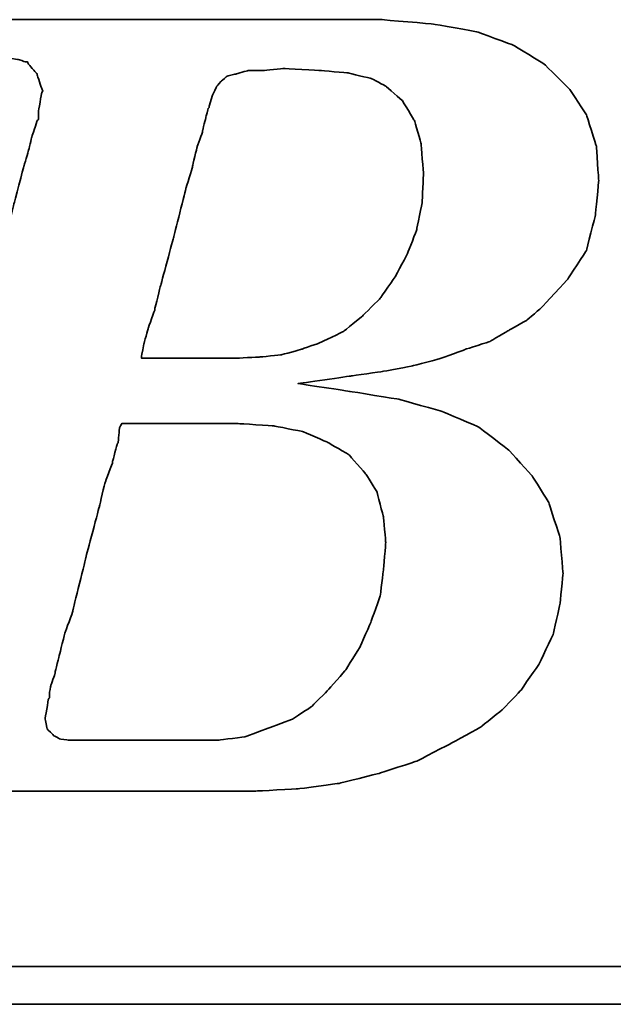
# Model space of a CAD drawing. Header units: millimetres. Extents: x 318 to 1633, y 215 to 506.
# Tile 29 of 50: x 1425 to 1433, y 297 to 310. Entities that reach past the tile are written whole.
import ezdxf

# ---------------------------------------------------------------- set-up
doc = ezdxf.new("R2010")
doc.units = ezdxf.units.MM
doc.layers.add('DIM', color=4, linetype='CONTINUOUS')
doc.layers.add('layer 1', color=7, linetype='CONTINUOUS')

# ---------------------------------------------------------------- blocks, each defined once
blk = doc.blocks.new('TBI MOTION logo(完整正式版)')
at = {"layer": 'layer 1', "color": 22, "lineweight": 35}
for points, knots in [([(-64.65375, -6.86375), (-64.65375, -6.86375), (-64.84375, -7.29625), (-64.84375, -7.29625), (-64.84375, -7.29625), (-64.84375, -7.29625), (-64.86875, -7.34375), (-64.86875, -7.34375), (-64.86875, -7.34375), (-64.86875, -7.34375), (-64.86875, -7.36875), (-64.86875, -7.36875), (-64.86875, -7.36875), (-64.86875, -7.36875), (-65.15375, -7.65375), (-65.15375, -7.65375), (-65.15375, -7.65375), (-65.15375, -7.65375), (-65.17875, -7.65375), (-65.17875, -7.65375), (-65.17875, -7.65375), (-65.17875, -7.65375), (-65.20375, -7.67875), (-65.20375, -7.67875), (-65.20375, -7.67875), (-65.20375, -7.67875), (-65.58875, -7.87125), (-65.58875, -7.87125), (-65.58875, -7.87125), (-65.58875, -7.87125), (-65.63375, -7.87125), (-65.63375, -7.87125), (-65.63375, -7.87125), (-65.63375, -7.87125), (-65.65875, -7.89375), (-65.65875, -7.89375), (-65.65875, -7.89375), (-65.65875, -7.89375), (-66.09375, -7.94375), (-66.09375, -7.94375), (-66.09375, -7.94375), (-66.09375, -7.94375), (-66.11375, -7.94375), (-66.11375, -7.94375), (-66.11375, -7.94375), (-66.11375, -7.94375), (-66.16375, -7.94375), (-66.16375, -7.94375), (-66.16375, -7.94375), (-66.16375, -7.94375), (-66.30875, -7.94375), (-66.30875, -7.94375), (-66.30875, -7.94375), (-66.30875, -7.94375), (-66.69375, -7.94375), (-66.69375, -7.94375), (-66.69375, -7.94375), (-66.69375, -7.94375), (-67.07375, -7.94375), (-67.07375, -7.94375), (-67.07375, -7.94375), (-67.07375, -7.94375), (-67.12375, -7.94375), (-67.12375, -7.94375), (-67.12375, -7.94375), (-67.12375, -7.94375), (-67.12375, -7.96625), (-67.12375, -7.96625), (-67.12375, -7.96625), (-67.12375, -7.96625), (-67.14875, -7.99125), (-67.14875, -7.99125), (-67.14875, -7.99125), (-67.14875, -7.99125), (-67.24375, -8.34875), (-67.24375, -8.34875), (-67.24375, -8.34875), (-67.24375, -8.34875), (-67.31375, -8.68625), (-67.31375, -8.68625), (-67.31375, -8.68625), (-67.31375, -8.68625), (-67.26875, -8.68625), (-67.26875, -8.68625), (-67.26875, -8.68625), (-67.26875, -8.68625), (-67.07375, -8.68625), (-67.07375, -8.68625), (-67.07375, -8.68625), (-67.07375, -8.68625), (-66.54875, -8.68625), (-66.54875, -8.68625), (-66.54875, -8.68625), (-66.54875, -8.68625), (-65.82625, -8.68625), (-65.82625, -8.68625), (-65.82625, -8.68625), (-65.82625, -8.68625), (-65.01375, -8.68625), (-65.01375, -8.68625), (-65.01375, -8.68625), (-65.01375, -8.68625), (-64.05375, -8.68625), (-64.05375, -8.68625), (-64.05375, -8.68625), (-64.05375, -8.68625), (-62.08375, -8.68625), (-62.08375, -8.68625), (-62.08375, -8.68625), (-62.08375, -8.68625), (-60.06875, -8.68625), (-60.06875, -8.68625), (-60.06875, -8.68625), (-60.06875, -8.68625), (-59.10875, -8.68625), (-59.10875, -8.68625), (-59.10875, -8.68625), (-59.10875, -8.68625), (-58.29375, -8.68625), (-58.29375, -8.68625), (-58.29375, -8.68625), (-58.29375, -8.68625), (-57.57375, -8.68625), (-57.57375, -8.68625), (-57.57375, -8.68625), (-57.57375, -8.68625), (-57.04875, -8.68625), (-57.04875, -8.68625), (-57.04875, -8.68625), (-57.04875, -8.68625), (-56.85375, -8.68625), (-56.85375, -8.68625), (-56.85375, -8.68625), (-56.85375, -8.68625), (-56.70875, -8.68625), (-56.70875, -8.68625), (-56.70875, -8.68625), (-56.70875, -8.68625), (-56.61375, -8.68625), (-56.61375, -8.68625), (-56.61375, -8.68625), (-56.61375, -8.68625), (-56.56875, -8.68625), (-56.56875, -8.68625), (-56.56875, -8.68625), (-56.56875, -8.68625), (-55.65375, -8.63875), (-55.65375, -8.63875), (-55.65375, -8.63875), (-55.65375, -8.63875), (-54.76875, -8.51875), (-54.76875, -8.51875), (-54.76875, -8.51875), (-54.76875, -8.51875), (-53.90375, -8.30375), (-53.90375, -8.30375), (-53.90375, -8.30375), (-53.90375, -8.30375), (-53.08875, -8.03875), (-53.08875, -8.03875), (-53.08875, -8.03875), (-53.08875, -8.03875), (-52.34375, -7.65375), (-52.34375, -7.65375), (-52.34375, -7.65375), (-52.34375, -7.65375), (-51.69875, -7.29625), (-51.69875, -7.29625), (-51.69875, -7.29625), (-51.69875, -7.29625), (-51.21875, -6.91125), (-51.21875, -6.91125), (-51.21875, -6.91125), (-51.21875, -6.91125), (-50.83375, -6.50375), (-50.83375, -6.50375), (-50.83375, -6.50375), (-50.83375, -6.50375), (-50.44875, -5.94875), (-50.44875, -5.94875), (-50.44875, -5.94875), (-50.44875, -5.94875), (-50.13875, -5.30375), (-50.13875, -5.30375), (-50.13875, -5.30375), (-50.13875, -5.30375), (-49.99375, -4.65375), (-49.99375, -4.65375), (-49.99375, -4.65375), (-49.99375, -4.65375), (-49.92375, -3.98375), (-49.92375, -3.98375), (-49.92375, -3.98375), (-49.92375, -3.98375), (-49.99375, -3.19374), (-49.99375, -3.19374), (-49.99375, -3.19374), (-49.99375, -3.19374), (-50.23374, -2.44874), (-50.23374, -2.44874), (-50.23374, -2.44874), (-50.23374, -2.44874), (-50.59375, -1.87374), (-50.59375, -1.87374), (-50.59375, -1.87374), (-50.59375, -1.87374), (-51.09875, -1.31874), (-51.09875, -1.31874), (-51.09875, -1.31874), (-51.09875, -1.31874), (-51.74375, -0.81875), (-51.74375, -0.81875), (-51.74375, -0.81875), (-51.74375, -0.81875), (-52.53875, -0.48125), (-52.53875, -0.48125), (-52.53875, -0.48125), (-52.53875, -0.48125), (-53.47375, -0.21875), (-53.47375, -0.21875), (-53.47375, -0.21875), (-53.47375, -0.21875), (-54.52875, -0.04874), (-54.52875, -0.04874), (-54.52875, -0.04874), (-54.52875, -0.04874), (-55.65375, 0.12125), (-55.65375, 0.12125), (-55.65375, 0.12125), (-55.65375, 0.12125), (-54.50375, 0.28624), (-54.50375, 0.28624), (-54.50375, 0.28624), (-54.50375, 0.28624), (-53.83375, 0.38124), (-53.83375, 0.38124), (-53.83375, 0.38124), (-53.83375, 0.38124), (-53.18375, 0.50125), (-53.18375, 0.50125), (-53.18375, 0.50125), (-53.18375, 0.50125), (-52.55875, 0.66874), (-52.55875, 0.66874), (-52.55875, 0.66874), (-52.55875, 0.66874), (-52.03375, 0.86124), (-52.03375, 0.86124), (-52.03375, 0.86124), (-52.03375, 0.86124), (-51.50374, 1.03124), (-51.50374, 1.03124), (-51.50374, 1.03124), (-51.50374, 1.03124), (-51.09875, 1.27125), (-51.09875, 1.27125), (-51.09875, 1.27125), (-51.09875, 1.27125), (-50.71375, 1.48624), (-50.71375, 1.48624), (-50.71375, 1.48624), (-50.71375, 1.48624), (-50.37625, 1.77625), (-50.37625, 1.77625), (-50.37625, 1.77625), (-50.37625, 1.77625), (-49.82375, 2.37625), (-49.82375, 2.37625), (-49.82375, 2.37625), (-49.82375, 2.37625), (-49.41875, 2.99625), (-49.41875, 2.99625), (-49.41875, 2.99625), (-49.41875, 2.99625), (-49.22375, 3.76625), (-49.22375, 3.76625), (-49.22375, 3.76625), (-49.22375, 3.76625), (-49.15375, 4.50874), (-49.15375, 4.50874), (-49.15375, 4.50874), (-49.15375, 4.50874), (-49.20375, 5.25125), (-49.20375, 5.25125), (-49.20375, 5.25125), (-49.20375, 5.25125), (-49.41875, 5.92625), (-49.41875, 5.92625), (-49.41875, 5.92625), (-49.41875, 5.92625), (-49.77875, 6.47625), (-49.77875, 6.47625), (-49.77875, 6.47625), (-49.77875, 6.47625), (-50.33125, 7.02624), (-50.33125, 7.02624), (-50.33125, 7.02624), (-50.33125, 7.02624), (-51.00125, 7.43625), (-51.00125, 7.43625), (-51.00125, 7.43625), (-51.00125, 7.43625), (-51.79375, 7.72625), (-51.79375, 7.72625), (-51.79375, 7.72625), (-51.79375, 7.72625), (-52.72875, 7.89124), (-52.72875, 7.89124), (-52.72875, 7.89124), (-52.72875, 7.89124), (-53.83375, 7.98625), (-53.83375, 7.98625), (-53.83375, 7.98625), (-53.83375, 7.98625), (-53.92875, 7.98625), (-53.92875, 7.98625), (-53.92875, 7.98625), (-53.92875, 7.98625), (-54.26375, 7.98625), (-54.26375, 7.98625), (-54.26375, 7.98625), (-54.26375, 7.98625), (-54.74375, 7.98625), (-54.74375, 7.98625), (-54.74375, 7.98625), (-54.74375, 7.98625), (-55.36875, 7.98625), (-55.36875, 7.98625), (-55.36875, 7.98625), (-55.36875, 7.98625), (-56.13375, 7.98625), (-56.13375, 7.98625), (-56.13375, 7.98625), (-56.13375, 7.98625), (-56.94875, 7.98625), (-56.94875, 7.98625), (-56.94875, 7.98625), (-56.94875, 7.98625), (-58.77625, 7.98625), (-58.77625, 7.98625), (-58.77625, 7.98625), (-58.77625, 7.98625), (-60.59875, 7.98625), (-60.59875, 7.98625), (-60.59875, 7.98625), (-60.59875, 7.98625), (-61.41375, 7.98625), (-61.41375, 7.98625), (-61.41375, 7.98625), (-61.41375, 7.98625), (-62.17875, 7.98625), (-62.17875, 7.98625), (-62.17875, 7.98625), (-62.17875, 7.98625), (-62.80375, 7.98625), (-62.80375, 7.98625), (-62.80375, 7.98625), (-62.80375, 7.98625), (-63.30625, 7.98625), (-63.30625, 7.98625), (-63.30625, 7.98625), (-63.30625, 7.98625), (-63.57375, 7.98625), (-63.57375, 7.98625), (-63.57375, 7.98625), (-63.57375, 7.98625), (-63.57375, 7.96375), (-63.57375, 7.96375), (-63.57375, 7.96375), (-63.57375, 7.96375), (-63.59875, 7.94125), (-63.59875, 7.94125), (-63.59875, 7.94125), (-63.59875, 7.94125), (-63.69375, 7.55625), (-63.69375, 7.55625), (-63.69375, 7.55625), (-63.69375, 7.55625), (-63.76375, 7.24624), (-63.76375, 7.24624), (-63.76375, 7.24624), (-63.76375, 7.24624), (-63.23875, 7.24624), (-63.23875, 7.24624), (-63.23875, 7.24624), (-63.23875, 7.24624), (-62.75875, 7.24624), (-62.75875, 7.24624), (-62.75875, 7.24624), (-62.75875, 7.24624), (-62.61125, 7.24624), (-62.61125, 7.24624), (-62.61125, 7.24624), (-62.61125, 7.24624), (-62.56625, 7.24624), (-62.56625, 7.24624), (-62.56625, 7.24624), (-62.56625, 7.24624), (-62.22875, 7.24624), (-62.22875, 7.24624), (-62.22875, 7.24624), (-62.22875, 7.24624), (-62.20375, 7.24624), (-62.20375, 7.24624), (-62.20375, 7.24624), (-62.20375, 7.24624), (-62.17875, 7.21875), (-62.17875, 7.21875), (-62.17875, 7.21875), (-62.17875, 7.21875), (-61.96375, 7.17125), (-61.96375, 7.17125), (-61.96375, 7.17125), (-61.96375, 7.17125), (-61.72375, 7.12624), (-61.72375, 7.12624), (-61.72375, 7.12624), (-61.72375, 7.12624), (-61.70375, 7.12624), (-61.70375, 7.12624), (-61.70375, 7.12624), (-61.70375, 7.12624), (-61.55875, 7.07624), (-61.55875, 7.07624), (-61.55875, 7.07624), (-61.55875, 7.07624), (-61.50875, 7.07624), (-61.50875, 7.07624), (-61.50875, 7.07624), (-61.50875, 7.07624), (-61.48375, 7.02624), (-61.48375, 7.02624), (-61.48375, 7.02624), (-61.48375, 7.02624), (-61.31875, 6.83375), (-61.31875, 6.83375), (-61.31875, 6.83375), (-61.31875, 6.83375), (-61.29375, 6.81125), (-61.29375, 6.81125), (-61.29375, 6.81125), (-61.29375, 6.81125), (-61.29375, 6.78625), (-61.29375, 6.78625), (-61.29375, 6.78625), (-61.29375, 6.78625), (-61.19875, 6.50124), (-61.19875, 6.50124), (-61.19875, 6.50124), (-61.19875, 6.50124), (-61.17375, 6.45124), (-61.17375, 6.45124), (-61.17375, 6.45124), (-61.17375, 6.45124), (-61.19875, 6.40625), (-61.19875, 6.40625), (-61.19875, 6.40625), (-61.19875, 6.40625), (-61.26875, 5.99624), (-61.26875, 5.99624), (-61.26875, 5.99624), (-61.26875, 5.99624), (-61.26875, 5.85125), (-61.26875, 5.85125), (-61.26875, 5.85125), (-61.26875, 5.85125), (-61.26875, 5.82625), (-61.26875, 5.82625), (-61.26875, 5.82625), (-61.26875, 5.82625), (-61.29375, 5.80625), (-61.29375, 5.80625), (-61.29375, 5.80625), (-61.29375, 5.80625), (-61.34125, 5.66125), (-61.34125, 5.66125), (-61.34125, 5.66125), (-61.34125, 5.66125), (-61.41375, 5.44625), (-61.41375, 5.44625), (-61.41375, 5.44625), (-61.41375, 5.44625), (-61.48375, 5.15625), (-61.48375, 5.15625), (-61.48375, 5.15625), (-61.48375, 5.15625), (-61.58375, 4.82124), (-61.58375, 4.82124), (-61.58375, 4.82124), (-61.58375, 4.82124), (-61.79875, 4.00375), (-61.79875, 4.00375), (-61.79875, 4.00375), (-61.79875, 4.00375), (-62.05875, 2.99625), (-62.05875, 2.99625), (-62.05875, 2.99625), (-62.05875, 2.99625), (-62.34875, 1.91625), (-62.34875, 1.91625), (-62.34875, 1.91625), (-62.34875, 1.91625), (-62.97375, -0.41124), (-62.97375, -0.41124), (-62.97375, -0.41124), (-62.97375, -0.41124), (-63.59875, -2.75875), (-63.59875, -2.75875), (-63.59875, -2.75875), (-63.59875, -2.75875), (-63.88375, -3.86374), (-63.88375, -3.86374), (-63.88375, -3.86374), (-63.88375, -3.86374), (-64.14875, -4.82374), (-64.14875, -4.82374), (-64.14875, -4.82374), (-64.14875, -4.82374), (-64.36375, -5.64125), (-64.36375, -5.64125), (-64.36375, -5.64125), (-64.36375, -5.64125), (-64.43625, -5.97625), (-64.43625, -5.97625), (-64.43625, -5.97625), (-64.43625, -5.97625), (-64.50875, -6.28625), (-64.50875, -6.28625), (-64.50875, -6.28625), (-64.50875, -6.28625), (-64.50875, -6.30875), (-64.50875, -6.30875), (-64.50875, -6.30875), (-64.50875, -6.30875), (-64.57875, -6.50375), (-64.57875, -6.50375), (-64.57875, -6.50375), (-64.57875, -6.50375), (-64.62875, -6.69625), (-64.62875, -6.69625), (-64.62875, -6.69625), (-64.62875, -6.69625), (-64.62875, -6.76875), (-64.62875, -6.76875), (-64.62875, -6.76875), (-64.62875, -6.76875), (-64.62875, -6.81375), (-64.62875, -6.81375), (-64.62875, -6.81375), (-64.62875, -6.81375), (-64.62875, -6.83875), (-64.62875, -6.83875), (-64.62875, -6.83875), (-64.62875, -6.83875), (-64.65375, -6.86375), (-64.65375, -6.86375)], [0, 0, 0, 0, 0.00719424, 0.00719424, 0.00719424, 0.00719425, 0.01438849, 0.01438849, 0.01438849, 0.0143885, 0.02158273, 0.02158273, 0.02158273, 0.02158274, 0.02877698, 0.02877698, 0.02877698, 0.02877699, 0.03597122, 0.03597122, 0.03597122, 0.03597123, 0.04316547, 0.04316547, 0.04316547, 0.04316548, 0.05035971, 0.05035971, 0.05035971, 0.05035972, 0.05755396, 0.05755396, 0.05755396, 0.05755397, 0.0647482, 0.0647482, 0.0647482, 0.06474821, 0.07194245, 0.07194245, 0.07194245, 0.07194246, 0.07913669, 0.07913669, 0.07913669, 0.0791367, 0.08633094, 0.08633094, 0.08633094, 0.08633095, 0.09352518, 0.09352518, 0.09352518, 0.09352519, 0.10071942, 0.10071942, 0.10071942, 0.10071943, 0.10791367, 0.10791367, 0.10791367, 0.10791368, 0.11510791, 0.11510791, 0.11510791, 0.11510792, 0.12230216, 0.12230216, 0.12230216, 0.12230217, 0.1294964, 0.1294964, 0.1294964, 0.12949641, 0.13669065, 0.13669065, 0.13669065, 0.13669066, 0.14388489, 0.14388489, 0.14388489, 0.1438849, 0.15107914, 0.15107914, 0.15107914, 0.15107915, 0.15827338, 0.15827338, 0.15827338, 0.15827339, 0.16546763, 0.16546763, 0.16546763, 0.16546764, 0.17266187, 0.17266187, 0.17266187, 0.17266188, 0.17985612, 0.17985612, 0.17985612, 0.17985613, 0.18705036, 0.18705036, 0.18705036, 0.18705037, 0.1942446, 0.1942446, 0.1942446, 0.19424461, 0.20143885, 0.20143885, 0.20143885, 0.20143886, 0.20863309, 0.20863309, 0.20863309, 0.2086331, 0.21582734, 0.21582734, 0.21582734, 0.21582735, 0.22302158, 0.22302158, 0.22302158, 0.22302159, 0.23021583, 0.23021583, 0.23021583, 0.23021584, 0.23741007, 0.23741007, 0.23741007, 0.23741008, 0.24460432, 0.24460432, 0.24460432, 0.24460433, 0.25179856, 0.25179856, 0.25179856, 0.25179857, 0.25899281, 0.25899281, 0.25899281, 0.25899282, 0.26618705, 0.26618705, 0.26618705, 0.26618706, 0.27338129, 0.27338129, 0.27338129, 0.2733813, 0.28057554, 0.28057554, 0.28057554, 0.28057555, 0.28776978, 0.28776978, 0.28776978, 0.28776979, 0.29496403, 0.29496403, 0.29496403, 0.29496404, 0.30215827, 0.30215827, 0.30215827, 0.30215828, 0.30935252, 0.30935252, 0.30935252, 0.30935253, 0.31654676, 0.31654676, 0.31654676, 0.31654677, 0.32374101, 0.32374101, 0.32374101, 0.32374102, 0.33093525, 0.33093525, 0.33093525, 0.33093526, 0.3381295, 0.3381295, 0.3381295, 0.33812951, 0.34532374, 0.34532374, 0.34532374, 0.34532375, 0.35251799, 0.35251799, 0.35251799, 0.352518, 0.35971223, 0.35971223, 0.35971223, 0.35971224, 0.36690647, 0.36690647, 0.36690647, 0.36690648, 0.37410072, 0.37410072, 0.37410072, 0.37410073, 0.38129496, 0.38129496, 0.38129496, 0.38129497, 0.38848921, 0.38848921, 0.38848921, 0.38848922, 0.39568345, 0.39568345, 0.39568345, 0.39568346, 0.4028777, 0.4028777, 0.4028777, 0.40287771, 0.41007194, 0.41007194, 0.41007194, 0.41007195, 0.41726619, 0.41726619, 0.41726619, 0.4172662, 0.42446043, 0.42446043, 0.42446043, 0.42446044, 0.43165468, 0.43165468, 0.43165468, 0.43165469, 0.43884892, 0.43884892, 0.43884892, 0.43884893, 0.44604317, 0.44604317, 0.44604317, 0.44604318, 0.45323741, 0.45323741, 0.45323741, 0.45323742, 0.46043165, 0.46043165, 0.46043165, 0.46043166, 0.4676259, 0.4676259, 0.4676259, 0.46762591, 0.47482014, 0.47482014, 0.47482014, 0.47482015, 0.48201439, 0.48201439, 0.48201439, 0.4820144, 0.48920863, 0.48920863, 0.48920863, 0.48920864, 0.49640288, 0.49640288, 0.49640288, 0.49640289, 0.50359712, 0.50359712, 0.50359712, 0.50359713, 0.51079137, 0.51079137, 0.51079137, 0.51079138, 0.51798561, 0.51798561, 0.51798561, 0.51798562, 0.52517986, 0.52517986, 0.52517986, 0.52517987, 0.5323741, 0.5323741, 0.5323741, 0.53237411, 0.53956835, 0.53956835, 0.53956835, 0.53956836, 0.54676259, 0.54676259, 0.54676259, 0.5467626, 0.55395683, 0.55395683, 0.55395683, 0.55395684, 0.56115108, 0.56115108, 0.56115108, 0.56115109, 0.56834532, 0.56834532, 0.56834532, 0.56834533, 0.57553957, 0.57553957, 0.57553957, 0.57553958, 0.58273381, 0.58273381, 0.58273381, 0.58273382, 0.58992806, 0.58992806, 0.58992806, 0.58992807, 0.5971223, 0.5971223, 0.5971223, 0.59712231, 0.60431655, 0.60431655, 0.60431655, 0.60431656, 0.61151079, 0.61151079, 0.61151079, 0.6115108, 0.61870504, 0.61870504, 0.61870504, 0.61870505, 0.62589928, 0.62589928, 0.62589928, 0.62589929, 0.63309353, 0.63309353, 0.63309353, 0.63309354, 0.64028777, 0.64028777, 0.64028777, 0.64028778, 0.64748201, 0.64748201, 0.64748201, 0.64748202, 0.65467626, 0.65467626, 0.65467626, 0.65467627, 0.6618705, 0.6618705, 0.6618705, 0.66187051, 0.66906475, 0.66906475, 0.66906475, 0.66906476, 0.67625899, 0.67625899, 0.67625899, 0.676259, 0.68345324, 0.68345324, 0.68345324, 0.68345325, 0.69064748, 0.69064748, 0.69064748, 0.69064749, 0.69784173, 0.69784173, 0.69784173, 0.69784174, 0.70503597, 0.70503597, 0.70503597, 0.70503598, 0.71223022, 0.71223022, 0.71223022, 0.71223023, 0.71942446, 0.71942446, 0.71942446, 0.71942447, 0.72661871, 0.72661871, 0.72661871, 0.72661872, 0.73381295, 0.73381295, 0.73381295, 0.73381296, 0.74100719, 0.74100719, 0.74100719, 0.7410072, 0.74820144, 0.74820144, 0.74820144, 0.74820145, 0.75539568, 0.75539568, 0.75539568, 0.75539569, 0.76258993, 0.76258993, 0.76258993, 0.76258994, 0.76978417, 0.76978417, 0.76978417, 0.76978418, 0.77697842, 0.77697842, 0.77697842, 0.77697843, 0.78417266, 0.78417266, 0.78417266, 0.78417267, 0.79136691, 0.79136691, 0.79136691, 0.79136692, 0.79856115, 0.79856115, 0.79856115, 0.79856116, 0.8057554, 0.8057554, 0.8057554, 0.80575541, 0.81294964, 0.81294964, 0.81294964, 0.81294965, 0.82014388, 0.82014388, 0.82014388, 0.82014389, 0.82733813, 0.82733813, 0.82733813, 0.82733814, 0.83453237, 0.83453237, 0.83453237, 0.83453238, 0.84172662, 0.84172662, 0.84172662, 0.84172663, 0.84892086, 0.84892086, 0.84892086, 0.84892087, 0.85611511, 0.85611511, 0.85611511, 0.85611512, 0.86330935, 0.86330935, 0.86330935, 0.86330936, 0.8705036, 0.8705036, 0.8705036, 0.87050361, 0.87769784, 0.87769784, 0.87769784, 0.87769785, 0.88489209, 0.88489209, 0.88489209, 0.8848921, 0.89208633, 0.89208633, 0.89208633, 0.89208634, 0.89928058, 0.89928058, 0.89928058, 0.89928059, 0.90647482, 0.90647482, 0.90647482, 0.90647483, 0.91366906, 0.91366906, 0.91366906, 0.91366907, 0.92086331, 0.92086331, 0.92086331, 0.92086332, 0.92805755, 0.92805755, 0.92805755, 0.92805756, 0.9352518, 0.9352518, 0.9352518, 0.93525181, 0.94244604, 0.94244604, 0.94244604, 0.94244605, 0.94964029, 0.94964029, 0.94964029, 0.9496403, 0.95683453, 0.95683453, 0.95683453, 0.95683454, 0.96402878, 0.96402878, 0.96402878, 0.96402879, 0.97122302, 0.97122302, 0.97122302, 0.97122303, 0.97841727, 0.97841727, 0.97841727, 0.97841728, 0.98561151, 0.98561151, 0.98561151, 0.98561152, 0.99280576, 0.99280576, 0.99280576, 0.99280577, 1, 1, 1, 1]), ([(-57.50375, 6.35625), (-57.50375, 6.35625), (-57.57375, 6.11625), (-57.57375, 6.11625), (-57.57375, 6.11625), (-57.57375, 6.11625), (-57.57375, 6.09125), (-57.57375, 6.09125), (-57.57375, 6.09125), (-57.57375, 6.09125), (-57.59875, 6.06625), (-57.59875, 6.06625), (-57.59875, 6.06625), (-57.59875, 6.06625), (-57.64875, 5.87625), (-57.64875, 5.87625), (-57.64875, 5.87625), (-57.64875, 5.87625), (-57.71875, 5.58875), (-57.71875, 5.58875), (-57.71875, 5.58875), (-57.71875, 5.58875), (-57.71875, 5.56625), (-57.71875, 5.56625), (-57.71875, 5.56625), (-57.71875, 5.56625), (-57.83875, 5.23125), (-57.83875, 5.23125), (-57.83875, 5.23125), (-57.83875, 5.23125), (-57.93625, 4.82124), (-57.93625, 4.82124), (-57.93625, 4.82124), (-57.93625, 4.82124), (-57.93625, 4.79624), (-57.93625, 4.79624), (-57.93625, 4.79624), (-57.93625, 4.79624), (-58.07875, 4.34125), (-58.07875, 4.34125), (-58.07875, 4.34125), (-58.07875, 4.34125), (-58.34375, 3.28625), (-58.34375, 3.28625), (-58.34375, 3.28625), (-58.34375, 3.28625), (-58.62875, 2.23124), (-58.62875, 2.23124), (-58.62875, 2.23124), (-58.62875, 2.23124), (-58.74875, 1.75125), (-58.74875, 1.75125), (-58.74875, 1.75125), (-58.74875, 1.75125), (-58.74875, 1.72625), (-58.74875, 1.72625), (-58.74875, 1.72625), (-58.74875, 1.72625), (-58.89375, 1.31625), (-58.89375, 1.31625), (-58.89375, 1.31625), (-58.89375, 1.31625), (-58.98875, 0.98124), (-58.98875, 0.98124), (-58.98875, 0.98124), (-58.98875, 0.98124), (-59.03875, 0.71625), (-59.03875, 0.71625), (-59.03875, 0.71625), (-59.03875, 0.71625), (-59.03875, 0.66874), (-59.03875, 0.66874), (-59.03875, 0.66874), (-59.03875, 0.66874), (-58.91875, 0.66874), (-58.91875, 0.66874), (-58.91875, 0.66874), (-58.91875, 0.66874), (-58.53375, 0.66874), (-58.53375, 0.66874), (-58.53375, 0.66874), (-58.53375, 0.66874), (-58.10375, 0.66874), (-58.10375, 0.66874), (-58.10375, 0.66874), (-58.10375, 0.66874), (-57.66875, 0.66874), (-57.66875, 0.66874), (-57.66875, 0.66874), (-57.66875, 0.66874), (-57.33375, 0.66874), (-57.33375, 0.66874), (-57.33375, 0.66874), (-57.33375, 0.66874), (-57.09375, 0.66874), (-57.09375, 0.66874), (-57.09375, 0.66874), (-57.09375, 0.66874), (-56.99875, 0.66874), (-56.99875, 0.66874), (-56.99875, 0.66874), (-56.99875, 0.66874), (-56.49375, 0.69374), (-56.49375, 0.69374), (-56.49375, 0.69374), (-56.49375, 0.69374), (-56.01375, 0.74374), (-56.01375, 0.74374), (-56.01375, 0.74374), (-56.01375, 0.74374), (-55.58375, 0.86124), (-55.58375, 0.86124), (-55.58375, 0.86124), (-55.58375, 0.86124), (-55.17375, 1.00624), (-55.17375, 1.00624), (-55.17375, 1.00624), (-55.17375, 1.00624), (-54.67375, 1.24625), (-54.67375, 1.24625), (-54.67375, 1.24625), (-54.67375, 1.24625), (-54.26375, 1.58124), (-54.26375, 1.58124), (-54.26375, 1.58124), (-54.26375, 1.58124), (-53.87875, 1.96374), (-53.87875, 1.96374), (-53.87875, 1.96374), (-53.87875, 1.96374), (-53.54375, 2.44625), (-53.54375, 2.44625), (-53.54375, 2.44625), (-53.54375, 2.44625), (-53.27875, 2.95125), (-53.27875, 2.95125), (-53.27875, 2.95125), (-53.27875, 2.95125), (-53.08875, 3.45124), (-53.08875, 3.45124), (-53.08875, 3.45124), (-53.08875, 3.45124), (-52.96875, 4.05124), (-52.96875, 4.05124), (-52.96875, 4.05124), (-52.96875, 4.05124), (-52.94375, 4.65125), (-52.94375, 4.65125), (-52.94375, 4.65125), (-52.94375, 4.65125), (-52.99375, 5.30125), (-52.99375, 5.30125), (-52.99375, 5.30125), (-52.99375, 5.30125), (-53.13875, 5.80625), (-53.13875, 5.80625), (-53.13875, 5.80625), (-53.13875, 5.80625), (-53.39875, 6.23625), (-53.39875, 6.23625), (-53.39875, 6.23625), (-53.39875, 6.23625), (-53.75875, 6.54875), (-53.75875, 6.54875), (-53.75875, 6.54875), (-53.75875, 6.54875), (-54.07375, 6.71625), (-54.07375, 6.71625), (-54.07375, 6.71625), (-54.07375, 6.71625), (-54.57375, 6.83375), (-54.57375, 6.83375), (-54.57375, 6.83375), (-54.57375, 6.83375), (-55.17375, 6.88625), (-55.17375, 6.88625), (-55.17375, 6.88625), (-55.17375, 6.88625), (-55.96875, 6.93125), (-55.96875, 6.93125), (-55.96875, 6.93125), (-55.96875, 6.93125), (-56.39875, 6.88625), (-56.39875, 6.88625), (-56.39875, 6.88625), (-56.39875, 6.88625), (-56.42125, 6.88625), (-56.42125, 6.88625), (-56.42125, 6.88625), (-56.42125, 6.88625), (-56.73375, 6.88625), (-56.73375, 6.88625), (-56.73375, 6.88625), (-56.73375, 6.88625), (-56.99875, 6.81125), (-56.99875, 6.81125), (-56.99875, 6.81125), (-56.99875, 6.81125), (-57.02375, 6.81125), (-57.02375, 6.81125), (-57.02375, 6.81125), (-57.02375, 6.81125), (-57.18875, 6.76625), (-57.18875, 6.76625), (-57.18875, 6.76625), (-57.18875, 6.76625), (-57.30875, 6.66625), (-57.30875, 6.66625), (-57.30875, 6.66625), (-57.30875, 6.66625), (-57.40875, 6.54875), (-57.40875, 6.54875), (-57.40875, 6.54875), (-57.40875, 6.54875), (-57.50375, 6.35625), (-57.50375, 6.35625)], [0, 0, 0, 0, 0.01851852, 0.01851852, 0.01851852, 0.01851853, 0.03703704, 0.03703704, 0.03703704, 0.03703705, 0.05555556, 0.05555556, 0.05555556, 0.05555557, 0.07407407, 0.07407407, 0.07407407, 0.07407408, 0.09259259, 0.09259259, 0.09259259, 0.0925926, 0.11111111, 0.11111111, 0.11111111, 0.11111112, 0.12962963, 0.12962963, 0.12962963, 0.12962964, 0.14814815, 0.14814815, 0.14814815, 0.14814816, 0.16666667, 0.16666667, 0.16666667, 0.16666668, 0.18518519, 0.18518519, 0.18518519, 0.1851852, 0.2037037, 0.2037037, 0.2037037, 0.20370371, 0.22222222, 0.22222222, 0.22222222, 0.22222223, 0.24074074, 0.24074074, 0.24074074, 0.24074075, 0.25925926, 0.25925926, 0.25925926, 0.25925927, 0.27777778, 0.27777778, 0.27777778, 0.27777779, 0.2962963, 0.2962963, 0.2962963, 0.29629631, 0.31481481, 0.31481481, 0.31481481, 0.31481482, 0.33333333, 0.33333333, 0.33333333, 0.33333334, 0.35185185, 0.35185185, 0.35185185, 0.35185186, 0.37037037, 0.37037037, 0.37037037, 0.37037038, 0.38888889, 0.38888889, 0.38888889, 0.3888889, 0.40740741, 0.40740741, 0.40740741, 0.40740742, 0.42592593, 0.42592593, 0.42592593, 0.42592594, 0.44444444, 0.44444444, 0.44444444, 0.44444445, 0.46296296, 0.46296296, 0.46296296, 0.46296297, 0.48148148, 0.48148148, 0.48148148, 0.48148149, 0.5, 0.5, 0.5, 0.50000001, 0.51851852, 0.51851852, 0.51851852, 0.51851853, 0.53703704, 0.53703704, 0.53703704, 0.53703705, 0.55555556, 0.55555556, 0.55555556, 0.55555557, 0.57407407, 0.57407407, 0.57407407, 0.57407408, 0.59259259, 0.59259259, 0.59259259, 0.5925926, 0.61111111, 0.61111111, 0.61111111, 0.61111112, 0.62962963, 0.62962963, 0.62962963, 0.62962964, 0.64814815, 0.64814815, 0.64814815, 0.64814816, 0.66666667, 0.66666667, 0.66666667, 0.66666668, 0.68518519, 0.68518519, 0.68518519, 0.6851852, 0.7037037, 0.7037037, 0.7037037, 0.70370371, 0.72222222, 0.72222222, 0.72222222, 0.72222223, 0.74074074, 0.74074074, 0.74074074, 0.74074075, 0.75925926, 0.75925926, 0.75925926, 0.75925927, 0.77777778, 0.77777778, 0.77777778, 0.77777779, 0.7962963, 0.7962963, 0.7962963, 0.79629631, 0.81481481, 0.81481481, 0.81481481, 0.81481482, 0.83333333, 0.83333333, 0.83333333, 0.83333334, 0.85185185, 0.85185185, 0.85185185, 0.85185186, 0.87037037, 0.87037037, 0.87037037, 0.87037038, 0.88888889, 0.88888889, 0.88888889, 0.8888889, 0.90740741, 0.90740741, 0.90740741, 0.90740742, 0.92592593, 0.92592593, 0.92592593, 0.92592594, 0.94444444, 0.94444444, 0.94444444, 0.94444445, 0.96296296, 0.96296296, 0.96296296, 0.96296297, 0.98148148, 0.98148148, 0.98148148, 0.98148149, 1, 1, 1, 1]), ([(-61.03125, -6.57375), (-61.03125, -6.57375), (-61.03125, -6.67125), (-61.03125, -6.67125), (-61.03125, -6.67125), (-61.03125, -6.67125), (-61.05375, -6.69625), (-61.05375, -6.69625), (-61.05375, -6.69625), (-61.05375, -6.69625), (-61.12375, -7.12875), (-61.12375, -7.12875), (-61.12375, -7.12875), (-61.12375, -7.12875), (-61.07875, -7.34375), (-61.07875, -7.34375), (-61.07875, -7.34375), (-61.07875, -7.34375), (-60.93375, -7.48875), (-60.93375, -7.48875), (-60.93375, -7.48875), (-60.93375, -7.48875), (-60.81375, -7.55625), (-60.81375, -7.55625), (-60.81375, -7.55625), (-60.81375, -7.55625), (-60.62375, -7.58375), (-60.62375, -7.58375), (-60.62375, -7.58375), (-60.62375, -7.58375), (-60.30875, -7.58375), (-60.30875, -7.58375), (-60.30875, -7.58375), (-60.30875, -7.58375), (-59.97375, -7.58375), (-59.97375, -7.58375), (-59.97375, -7.58375), (-59.97375, -7.58375), (-59.87875, -7.58375), (-59.87875, -7.58375), (-59.87875, -7.58375), (-59.87875, -7.58375), (-59.63625, -7.58375), (-59.63625, -7.58375), (-59.63625, -7.58375), (-59.63625, -7.58375), (-58.96875, -7.58375), (-58.96875, -7.58375), (-58.96875, -7.58375), (-58.96875, -7.58375), (-58.29375, -7.58375), (-58.29375, -7.58375), (-58.29375, -7.58375), (-58.29375, -7.58375), (-58.05375, -7.58375), (-58.05375, -7.58375), (-58.05375, -7.58375), (-58.05375, -7.58375), (-57.98375, -7.58375), (-57.98375, -7.58375), (-57.98375, -7.58375), (-57.98375, -7.58375), (-57.35875, -7.58375), (-57.35875, -7.58375), (-57.35875, -7.58375), (-57.35875, -7.58375), (-56.78375, -7.50875), (-56.78375, -7.50875), (-56.78375, -7.50875), (-56.78375, -7.50875), (-56.27875, -7.31875), (-56.27875, -7.31875), (-56.27875, -7.31875), (-56.27875, -7.31875), (-55.77375, -7.12875), (-55.77375, -7.12875), (-55.77375, -7.12875), (-55.77375, -7.12875), (-55.36875, -6.86375), (-55.36875, -6.86375), (-55.36875, -6.86375), (-55.36875, -6.86375), (-55.00875, -6.50375), (-55.00875, -6.50375), (-55.00875, -6.50375), (-55.00875, -6.50375), (-54.62375, -6.06875), (-54.62375, -6.06875), (-54.62375, -6.06875), (-54.62375, -6.06875), (-54.31375, -5.56875), (-54.31375, -5.56875), (-54.31375, -5.56875), (-54.31375, -5.56875), (-54.07375, -5.01625), (-54.07375, -5.01625), (-54.07375, -5.01625), (-54.07375, -5.01625), (-53.87875, -4.46374), (-53.87875, -4.46374), (-53.87875, -4.46374), (-53.87875, -4.46374), (-53.80875, -3.91375), (-53.80875, -3.91375), (-53.80875, -3.91375), (-53.80875, -3.91375), (-53.75875, -3.31375), (-53.75875, -3.31375), (-53.75875, -3.31375), (-53.75875, -3.31375), (-53.80875, -2.75875), (-53.80875, -2.75875), (-53.80875, -2.75875), (-53.80875, -2.75875), (-53.95375, -2.20875), (-53.95375, -2.20875), (-53.95375, -2.20875), (-53.95375, -2.20875), (-54.19375, -1.82625), (-54.19375, -1.82625), (-54.19375, -1.82625), (-54.19375, -1.82625), (-54.55375, -1.41875), (-54.55375, -1.41875), (-54.55375, -1.41875), (-54.55375, -1.41875), (-55.00875, -1.15125), (-55.00875, -1.15125), (-55.00875, -1.15125), (-55.00875, -1.15125), (-55.56125, -0.91375), (-55.56125, -0.91375), (-55.56125, -0.91375), (-55.56125, -0.91375), (-56.18125, -0.79375), (-56.18125, -0.79375), (-56.18125, -0.79375), (-56.18125, -0.79375), (-56.94875, -0.74374), (-56.94875, -0.74374), (-56.94875, -0.74374), (-56.94875, -0.74374), (-56.99875, -0.74374), (-56.99875, -0.74374), (-56.99875, -0.74374), (-56.99875, -0.74374), (-57.09375, -0.74374), (-57.09375, -0.74374), (-57.09375, -0.74374), (-57.09375, -0.74374), (-57.38375, -0.74374), (-57.38375, -0.74374), (-57.38375, -0.74374), (-57.38375, -0.74374), (-57.76875, -0.74374), (-57.76875, -0.74374), (-57.76875, -0.74374), (-57.76875, -0.74374), (-58.24625, -0.74374), (-58.24625, -0.74374), (-58.24625, -0.74374), (-58.24625, -0.74374), (-58.72875, -0.74374), (-58.72875, -0.74374), (-58.72875, -0.74374), (-58.72875, -0.74374), (-59.20875, -0.74374), (-59.20875, -0.74374), (-59.20875, -0.74374), (-59.20875, -0.74374), (-59.46875, -0.74374), (-59.46875, -0.74374), (-59.46875, -0.74374), (-59.46875, -0.74374), (-59.51625, -0.83875), (-59.51625, -0.83875), (-59.51625, -0.83875), (-59.51625, -0.83875), (-59.54375, -1.15125), (-59.54375, -1.15125), (-59.54375, -1.15125), (-59.54375, -1.15125), (-59.56375, -1.17874), (-59.56375, -1.17874), (-59.56375, -1.17874), (-59.56375, -1.17874), (-59.66375, -1.55875), (-59.66375, -1.55875), (-59.66375, -1.55875), (-59.66375, -1.55875), (-59.66375, -1.58375), (-59.66375, -1.58375), (-59.66375, -1.58375), (-59.66375, -1.58375), (-59.82875, -2.01874), (-59.82875, -2.01874), (-59.82875, -2.01874), (-59.82875, -2.01874), (-59.94875, -2.52125), (-59.94875, -2.52125), (-59.94875, -2.52125), (-59.94875, -2.52125), (-60.23875, -3.62375), (-60.23875, -3.62375), (-60.23875, -3.62375), (-60.23875, -3.62375), (-60.52375, -4.77624), (-60.52375, -4.77624), (-60.52375, -4.77624), (-60.52375, -4.77624), (-60.52375, -4.79874), (-60.52375, -4.79874), (-60.52375, -4.79874), (-60.52375, -4.79874), (-60.69125, -5.25375), (-60.69125, -5.25375), (-60.69125, -5.25375), (-60.69125, -5.25375), (-60.81375, -5.73625), (-60.81375, -5.73625), (-60.81375, -5.73625), (-60.81375, -5.73625), (-60.90875, -6.11875), (-60.90875, -6.11875), (-60.90875, -6.11875), (-60.90875, -6.11875), (-60.90875, -6.14375), (-60.90875, -6.14375), (-60.90875, -6.14375), (-60.90875, -6.14375), (-61.00375, -6.40875), (-61.00375, -6.40875), (-61.00375, -6.40875), (-61.00375, -6.40875), (-61.03125, -6.57375), (-61.03125, -6.57375)], [0, 0, 0, 0, 0.01694915, 0.01694915, 0.01694915, 0.01694916, 0.03389831, 0.03389831, 0.03389831, 0.03389832, 0.05084746, 0.05084746, 0.05084746, 0.05084747, 0.06779661, 0.06779661, 0.06779661, 0.06779662, 0.08474576, 0.08474576, 0.08474576, 0.08474577, 0.10169492, 0.10169492, 0.10169492, 0.10169493, 0.11864407, 0.11864407, 0.11864407, 0.11864408, 0.13559322, 0.13559322, 0.13559322, 0.13559323, 0.15254237, 0.15254237, 0.15254237, 0.15254238, 0.16949153, 0.16949153, 0.16949153, 0.16949154, 0.18644068, 0.18644068, 0.18644068, 0.18644069, 0.20338983, 0.20338983, 0.20338983, 0.20338984, 0.22033898, 0.22033898, 0.22033898, 0.22033899, 0.23728814, 0.23728814, 0.23728814, 0.23728815, 0.25423729, 0.25423729, 0.25423729, 0.2542373, 0.27118644, 0.27118644, 0.27118644, 0.27118645, 0.28813559, 0.28813559, 0.28813559, 0.2881356, 0.30508475, 0.30508475, 0.30508475, 0.30508476, 0.3220339, 0.3220339, 0.3220339, 0.32203391, 0.33898305, 0.33898305, 0.33898305, 0.33898306, 0.3559322, 0.3559322, 0.3559322, 0.35593221, 0.37288136, 0.37288136, 0.37288136, 0.37288137, 0.38983051, 0.38983051, 0.38983051, 0.38983052, 0.40677966, 0.40677966, 0.40677966, 0.40677967, 0.42372881, 0.42372881, 0.42372881, 0.42372882, 0.44067797, 0.44067797, 0.44067797, 0.44067798, 0.45762712, 0.45762712, 0.45762712, 0.45762713, 0.47457627, 0.47457627, 0.47457627, 0.47457628, 0.49152542, 0.49152542, 0.49152542, 0.49152543, 0.50847458, 0.50847458, 0.50847458, 0.50847459, 0.52542373, 0.52542373, 0.52542373, 0.52542374, 0.54237288, 0.54237288, 0.54237288, 0.54237289, 0.55932203, 0.55932203, 0.55932203, 0.55932204, 0.57627119, 0.57627119, 0.57627119, 0.5762712, 0.59322034, 0.59322034, 0.59322034, 0.59322035, 0.61016949, 0.61016949, 0.61016949, 0.6101695, 0.62711864, 0.62711864, 0.62711864, 0.62711865, 0.6440678, 0.6440678, 0.6440678, 0.64406781, 0.66101695, 0.66101695, 0.66101695, 0.66101696, 0.6779661, 0.6779661, 0.6779661, 0.67796611, 0.69491525, 0.69491525, 0.69491525, 0.69491526, 0.71186441, 0.71186441, 0.71186441, 0.71186442, 0.72881356, 0.72881356, 0.72881356, 0.72881357, 0.74576271, 0.74576271, 0.74576271, 0.74576272, 0.76271186, 0.76271186, 0.76271186, 0.76271187, 0.77966102, 0.77966102, 0.77966102, 0.77966103, 0.79661017, 0.79661017, 0.79661017, 0.79661018, 0.81355932, 0.81355932, 0.81355932, 0.81355933, 0.83050847, 0.83050847, 0.83050847, 0.83050848, 0.84745763, 0.84745763, 0.84745763, 0.84745764, 0.86440678, 0.86440678, 0.86440678, 0.86440679, 0.88135593, 0.88135593, 0.88135593, 0.88135594, 0.89830508, 0.89830508, 0.89830508, 0.89830509, 0.91525424, 0.91525424, 0.91525424, 0.91525425, 0.93220339, 0.93220339, 0.93220339, 0.9322034, 0.94915254, 0.94915254, 0.94915254, 0.94915255, 0.96610169, 0.96610169, 0.96610169, 0.9661017, 0.98305085, 0.98305085, 0.98305085, 0.98305086, 1, 1, 1, 1]), ([(75.90875, -9.47875), (75.90875, -9.47875), (75.90875, -12.28625), (75.90875, -12.28625), (75.90875, -12.28625), (75.90875, -12.28625), (75.90875, -12.47875), (75.90875, -12.47875), (75.90875, -12.47875), (75.90875, -12.47875), (75.71625, -12.47875), (75.71625, -12.47875), (75.71625, -12.47875), (75.71625, -12.47875), (-88.32875, -12.47875), (-88.32875, -12.47875), (-88.32875, -12.47875), (-88.32875, -12.47875), (-88.32875, -13.29375), (-88.32875, -13.29375), (-88.32875, -13.29375), (-88.32875, -13.29375), (82.89125, -13.29375), (82.89125, -13.29375), (82.89125, -13.29375), (82.89125, -13.29375), (75.90875, -9.47875), (75.90875, -9.47875)], [0, 0, 0, 0, 0.14285714, 0.14285714, 0.14285714, 0.14285715, 0.28571429, 0.28571429, 0.28571429, 0.2857143, 0.42857143, 0.42857143, 0.42857143, 0.42857144, 0.57142857, 0.57142857, 0.57142857, 0.57142858, 0.71428571, 0.71428571, 0.71428571, 0.71428572, 0.85714286, 0.85714286, 0.85714286, 0.85714287, 1, 1, 1, 1])]:
    blk.add_open_spline(points, degree=3, knots=knots, dxfattribs=at)

msp = doc.modelspace()

# ---------------------------------------------------------------- block references
at = {"layer": 'DIM', "color": 7, "xscale": 0.6147305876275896, "yscale": 0.6147305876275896, "zscale": 0.6147305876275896}
msp.add_blockref('TBI MOTION logo(完整正式版)', (1462.651, 304.845), dxfattribs=at)

doc.saveas('drawing.dxf')
